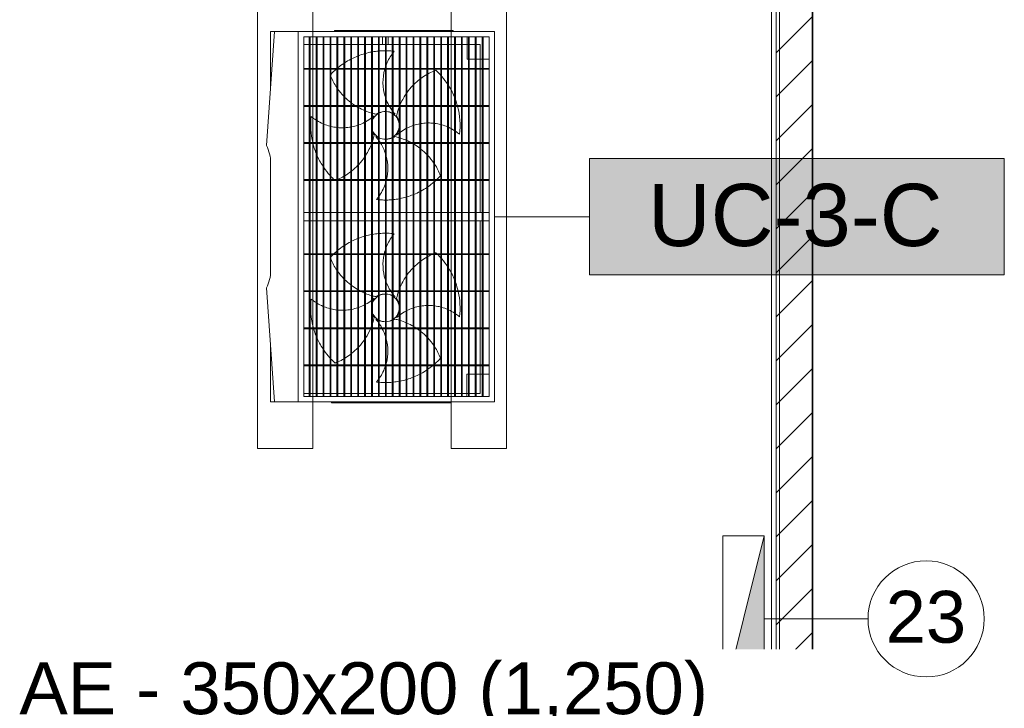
# Model space of a CAD drawing. Header units: metres. Extents: x 2.5 to 41.3, y -72.9 to -49.4.
# Tile 25 of 27: x 37.3 to 40.9, y -57.6 to -55.1. Entities that reach past the tile are written whole.
import ezdxf

# ---------------------------------------------------------------- set-up
doc = ezdxf.new("R2010")
doc.units = ezdxf.units.M
doc.linetypes.add('Oculto 1_5', pattern=[0.0022, 0.0015, -0.0007])
for name, color, linetype, lineweight in [('A-COLS', 7, 'Continuous', 18), ('A-FLOR', 7, 'Continuous', 18), ('A-WALL', 7, 'Continuous', 18), ('A-WALL-PATT', 7, 'Continuous', 18), ('I-WALL', 7, 'Continuous', 18), ('M-EQPM', 7, 'Continuous', 18), ('M-MNTG', 7, 'Continuous', 18), ('S-BEAM', 7, 'Continuous', 18), ('S-COLS', 7, 'Continuous', 18)]:
    doc.layers.add(name, color=color, linetype=linetype, lineweight=lineweight)
for name, color, linetype, lineweight, true_color in [('M-EQPM-IDEN', 1, 'Continuous', 9, 0xff0000), ('M-HVAC-DUCT-IDEN', 1, 'Continuous', 9, 0xff0000), ('M-MNTG-IDEN', 1, 'Continuous', 9, 0xff0000)]:
    doc.layers.add(name, color=color, linetype=linetype, lineweight=lineweight, true_color=true_color)
doc.styles.add('Arial_1', font='arial.ttf', dxfattribs={"height": 0.1875})
doc.styles.add('Arial_2', font='arial.ttf', dxfattribs={"height": 0.225})

# ---------------------------------------------------------------- blocks, each defined once
blk = doc.blocks.new('4 GRE - ESCOLA DE CINEMA E AUDIOVISUAL CINE REX R07_rvt-1-LAJE TÉCNICA')
at = {"layer": 'A-WALL-PATT', "true_color": 0xd4d4d4}
h = blk.add_hatch(dxfattribs=at)
h.set_pattern_fill('FP_2', color=254, style=0, pattern_type=2)
h.set_pattern_definition([(45, (21.555, -62.929), (-0.0795495, 0.0795495), [])])
h.paths.add_polyline_path([(40.0373, -68.5214), (40.1673, -68.5214), (40.1673, -51.0704), (40.0373, -51.0704), (40.0373, -67.3856)])
at = {"layer": 'I-WALL', "color": 253, "true_color": 0xaaaaaa}
for p, q in [((40.1673, -68.5214), (40.1673, -51.0704)), ((40.0373, -51.1954), (40.0373, -68.5214))]:
    blk.add_line(p, q, dxfattribs=at)
blk = doc.blocks.new('Family - V504-298895-LAJE TÉCNICA')
at = {"layer": 'S-BEAM', "color": 253, "true_color": 0xaaaaaa}
for p, q in [((0.06, 1.5693), (-0.06, 1.5693)), ((-0.06, 1.5693), (-0.06, -1.5693)), ((0.06, -1.5693), (0.06, 1.5693)), ((-0.06, -1.5693), (0.06, -1.5693))]:
    blk.add_line(p, q, dxfattribs=at)
blk = doc.blocks.new('Family - P26-298907-LAJE TÉCNICA')
at = {"layer": 'S-COLS', "color": 253, "true_color": 0xaaaaaa}
for p, q in [((0.125, 0.075), (-0.125, 0.075)), ((-0.125, 0.075), (-0.125, -0.075)), ((0.125, -0.075), (0.125, 0.075)), ((-0.125, -0.075), (0.125, -0.075))]:
    blk.add_line(p, q, dxfattribs=at)
blk = doc.blocks.new('Family - P26-301705-LAJE TÉCNICA')
at = {"layer": 'S-COLS', "color": 253, "true_color": 0xaaaaaa}
for p, q in [((0.125, 0.075), (-0.125, 0.075)), ((-0.125, 0.075), (-0.125, -0.075)), ((0.125, -0.075), (0.125, 0.075)), ((-0.125, -0.075), (0.125, -0.075))]:
    blk.add_line(p, q, dxfattribs=at)
blk = doc.blocks.new('ESTRUTURAL CINE REX _011_IFC-1-LAJE TÉCNICA')
at = {"layer": 'A-COLS', "color": 253, "lineweight": 18, "true_color": 0xaaaaaa}
blk.add_blockref('Family - P26-301705-LAJE TÉCNICA', (40.0439, -57.7105), dxfattribs=at)
at = {"layer": 'S-BEAM', "color": 253, "lineweight": 18, "true_color": 0xaaaaaa}
blk.add_blockref('Family - V504-298895-LAJE TÉCNICA', (40.1089, -56.0662), dxfattribs=at)
at = {"layer": 'S-COLS', "color": 253, "lineweight": 18, "true_color": 0xaaaaaa}
blk.add_blockref('Family - P26-298907-LAJE TÉCNICA', (40.0439, -57.7105), dxfattribs=at)
blk = doc.blocks.new('Midea_VRF_Outdoor_MVCMax-M615_670_730_785_850_WV2GN1_50_60Hz_ - MVC-M785WV2GN1-792031-LAJE TÉCNICA')
at = {"layer": 'M-EQPM', "color": 1, "true_color": 0xff0000}
for p, q in [((0.67, 0.395), (-0.67, 0.395)), ((-0.67, 0.395), (-0.67, -0.315)), ((0.67, -0.315), (0.67, 0.395)), ((0.65, 0.3755), (-0.65, 0.3755)), ((-0.65, 0.3755), (-0.65, 0.375)), ((-0.65, 0.375), (0.65, 0.375)), ((-0.65, -0.295), (-0.65, 0.375)), ((-0.65, 0.375), (0.65, 0.375)), ((-0.57, 0.353), (-0.57, 0.375)), ((-0.533, 0.3755), (-0.536, 0.3755)), ((-0.536, 0.3755), (-0.536, -0.2945)), ((-0.533, -0.2945), (-0.533, 0.3755)), ((-0.399, 0.3755), (-0.402, 0.3755)), ((-0.402, 0.3755), (-0.402, -0.2945)), ((-0.399, -0.2945), (-0.399, 0.3755)), ((-0.265, 0.3755), (-0.268, 0.3755)), ((-0.268, 0.3755), (-0.268, -0.2945)), ((-0.265, -0.2945), (-0.265, 0.3755)), ((-0.131, 0.3755), (-0.134, 0.3755)), ((-0.134, 0.3755), (-0.134, -0.2945)), ((-0.131, -0.2945), (-0.131, 0.3755)), ((0.015, 0.3755), (-0.015, 0.3755)), ((-0.015, 0.3755), (-0.015, -0.2945)), ((0.015, -0.2945), (0.015, 0.3755)), ((0.137, 0.3755), (0.134, 0.3755)), ((0.134, 0.3755), (0.134, -0.2945)), ((0.137, -0.2945), (0.137, 0.3755)), ((0.271, 0.3755), (0.268, 0.3755)), ((0.268, 0.3755), (0.268, -0.2945)), ((0.271, -0.2945), (0.271, 0.3755)), ((0.405, 0.3755), (0.402, 0.3755)), ((0.402, 0.3755), (0.402, -0.2945)), ((0.405, -0.2945), (0.405, 0.3755)), ((0.539, 0.3755), (0.536, 0.3755)), ((0.536, 0.3755), (0.536, -0.2945)), ((0.539, -0.2945), (0.539, 0.3755)), ((0.57, 0.375), (0.57, 0.353)), ((0.65, 0.375), (0.65, 0.3755)), ((0.65, 0.375), (0.65, -0.295)), ((0.65, 0.353), (-0.65, 0.353)), ((-0.65, 0.353), (-0.65, 0.35)), ((-0.65, 0.35), (0.65, 0.35)), ((0.65, 0.328), (-0.65, 0.328)), ((-0.65, 0.328), (-0.65, 0.325)), ((-0.65, 0.325), (0.65, 0.325)), ((-0.536, 0.343), (-0.6224, 0.343)), ((-0.6224, 0.343), (-0.6224, 0.328)), ((-0.6224, 0.343), (-0.536, 0.343)), ((-0.6224, 0.328), (-0.6224, 0.343)), ((-0.6224, 0.325), (-0.6224, 0.303)), ((-0.6224, 0.303), (-0.6224, 0.325)), ((-0.57, 0.328), (-0.57, 0.35)), ((-0.57, 0.303), (-0.57, 0.325)), ((-0.402, 0.343), (-0.533, 0.343)), ((-0.533, 0.343), (-0.402, 0.343)), ((-0.268, 0.343), (-0.399, 0.343)), ((-0.399, 0.343), (-0.268, 0.343)), ((-0.134, 0.343), (-0.265, 0.343)), ((-0.265, 0.343), (-0.134, 0.343)), ((-0.015, 0.343), (-0.131, 0.343)), ((-0.131, 0.343), (-0.015, 0.343)), ((0.134, 0.343), (0.015, 0.343)), ((0.015, 0.343), (0.134, 0.343)), ((0.268, 0.343), (0.137, 0.343)), ((0.137, 0.343), (0.268, 0.343)), ((0.402, 0.343), (0.271, 0.343)), ((0.271, 0.343), (0.402, 0.343)), ((0.536, 0.343), (0.405, 0.343)), ((0.405, 0.343), (0.536, 0.343)), ((0.6389, 0.343), (0.539, 0.343)), ((0.539, 0.343), (0.6389, 0.343)), ((0.57, 0.35), (0.57, 0.328)), ((0.57, 0.325), (0.57, 0.303)), ((0.6389, 0.328), (0.6389, 0.343)), ((0.6389, 0.343), (0.6389, 0.328)), ((0.6389, 0.303), (0.6389, 0.325)), ((0.6389, 0.325), (0.6389, 0.303)), ((0.65, 0.35), (0.65, 0.353)), ((0.65, 0.325), (0.65, 0.328)), ((0.65, 0.303), (-0.65, 0.303)), ((-0.65, 0.303), (-0.65, 0.3)), ((-0.65, 0.3), (0.65, 0.3)), ((-0.65, 0.2955), (-0.57, 0.2955)), ((-0.6224, 0.3), (-0.6224, 0.278)), ((-0.6224, 0.278), (-0.6224, 0.3)), ((-0.57, 0.2955), (-0.57, 0.3)), ((0.57, 0.3), (0.57, 0.295)), ((0.57, 0.295), (0.65, 0.295)), ((0.6389, 0.278), (0.6389, 0.3)), ((0.6389, 0.3), (0.6389, 0.278)), ((0.65, 0.3), (0.65, 0.303)), ((0.65, 0.278), (-0.65, 0.278)), ((-0.65, 0.278), (-0.65, 0.275)), ((-0.65, 0.275), (0.65, 0.275)), ((0.65, 0.253), (-0.65, 0.253)), ((-0.65, 0.253), (-0.65, 0.25)), ((-0.65, 0.25), (0.65, 0.25)), ((-0.6224, 0.275), (-0.6224, 0.253)), ((-0.6224, 0.253), (-0.6224, 0.275)), ((-0.6224, 0.25), (-0.6224, 0.228)), ((-0.6224, 0.228), (-0.6224, 0.25)), ((0.6389, 0.253), (0.6389, 0.275)), ((0.6389, 0.275), (0.6389, 0.253)), ((0.6389, 0.228), (0.6389, 0.25)), ((0.6389, 0.25), (0.6389, 0.228)), ((0.65, 0.275), (0.65, 0.278)), ((0.65, 0.25), (0.65, 0.253)), ((-0.67, 0.2455), (-0.673, 0.2455)), ((-0.673, 0.2455), (-0.673, 0.2255)), ((-0.673, 0.2455), (-0.673, 0.2448)), ((-0.673, -0.1645), (-0.673, 0.2255)), ((0.65, 0.228), (-0.65, 0.228)), ((-0.65, 0.228), (-0.65, 0.225)), ((-0.65, 0.225), (0.65, 0.225)), ((-0.6224, 0.225), (-0.6224, 0.203)), ((-0.6224, 0.203), (-0.6224, 0.225)), ((0.6389, 0.203), (0.6389, 0.225)), ((0.6389, 0.225), (0.6389, 0.203)), ((0.65, 0.225), (0.65, 0.228)), ((0.673, 0.235), (0.67, 0.235)), ((0.673, 0.2343), (0.673, 0.235)), ((0.673, 0.215), (0.673, 0.235)), ((0.673, 0.215), (0.673, -0.175)), ((0.65, 0.203), (-0.65, 0.203)), ((-0.65, 0.203), (-0.65, 0.2)), ((-0.65, 0.2), (0.65, 0.2)), ((0.65, 0.178), (-0.65, 0.178)), ((-0.65, 0.178), (-0.65, 0.175)), ((-0.6224, 0.2), (-0.6224, 0.178)), ((-0.6224, 0.178), (-0.6224, 0.2)), ((0.6389, 0.178), (0.6389, 0.2)), ((0.6389, 0.2), (0.6389, 0.178)), ((0.65, 0.2), (0.65, 0.203)), ((0.65, 0.175), (0.65, 0.178)), ((-0.65, 0.175), (0.65, 0.175)), ((0.65, 0.153), (-0.65, 0.153)), ((-0.65, 0.153), (-0.65, 0.15)), ((-0.65, 0.15), (0.65, 0.15)), ((-0.6224, 0.175), (-0.6224, 0.153)), ((-0.6224, 0.153), (-0.6224, 0.175)), ((-0.6224, 0.15), (-0.6224, 0.128)), ((-0.6224, 0.128), (-0.6224, 0.15)), ((0.6389, 0.153), (0.6389, 0.175)), ((0.6389, 0.175), (0.6389, 0.153)), ((0.6389, 0.128), (0.6389, 0.15)), ((0.6389, 0.15), (0.6389, 0.128)), ((0.65, 0.15), (0.65, 0.153)), ((0.65, 0.128), (-0.65, 0.128)), ((-0.65, 0.128), (-0.65, 0.125)), ((-0.65, 0.125), (0.65, 0.125)), ((-0.6224, 0.125), (-0.6224, 0.103)), ((-0.6224, 0.103), (-0.6224, 0.125)), ((0.6389, 0.103), (0.6389, 0.125)), ((0.6389, 0.125), (0.6389, 0.103)), ((0.65, 0.125), (0.65, 0.128)), ((0.65, 0.103), (-0.65, 0.103)), ((-0.65, 0.103), (-0.65, 0.1)), ((-0.65, 0.1), (0.65, 0.1)), ((0.65, 0.078), (-0.65, 0.078)), ((-0.65, 0.078), (-0.65, 0.075)), ((-0.65, 0.075), (0.65, 0.075)), ((-0.6224, 0.1), (-0.6224, 0.078)), ((-0.6224, 0.078), (-0.6224, 0.1)), ((-0.6224, 0.075), (-0.6224, 0.053)), ((-0.6224, 0.053), (-0.6224, 0.075)), ((0.6389, 0.078), (0.6389, 0.1)), ((0.6389, 0.1), (0.6389, 0.078)), ((0.6389, 0.053), (0.6389, 0.075)), ((0.6389, 0.075), (0.6389, 0.053)), ((0.65, 0.1), (0.65, 0.103)), ((0.65, 0.075), (0.65, 0.078)), ((0.65, 0.053), (-0.65, 0.053)), ((-0.65, 0.053), (-0.65, 0.05)), ((-0.65, 0.05), (0.65, 0.05)), ((-0.6224, 0.05), (-0.6224, 0.028)), ((-0.6224, 0.028), (-0.6224, 0.05)), ((0.6389, 0.028), (0.6389, 0.05)), ((0.6389, 0.05), (0.6389, 0.028)), ((0.65, 0.05), (0.65, 0.053)), ((0.65, 0.028), (-0.65, 0.028)), ((-0.65, 0.028), (-0.65, 0.025)), ((-0.65, 0.025), (0.65, 0.025)), ((-0.6224, 0.01), (-0.65, 0.01)), ((0.65, 0.003), (-0.65, 0.003)), ((-0.65, 0.003), (-0.65, 0)), ((-0.6224, 0.025), (-0.6224, 0.003)), ((-0.6224, 0.003), (-0.6224, 0.025)), ((0.6389, 0.003), (0.6389, 0.025)), ((0.6389, 0.025), (0.6389, 0.003)), ((0.65, 0.025), (0.65, 0.028)), ((0.65, 0), (0.65, 0.003)), ((-0.65, 0), (0.65, 0)), ((-0.65, -0.01), (-0.6224, -0.01)), ((0.65, -0.022), (-0.65, -0.022)), ((-0.65, -0.022), (-0.65, -0.025)), ((-0.65, -0.025), (0.65, -0.025)), ((-0.6224, 0), (-0.6224, -0.022)), ((-0.6224, -0.022), (-0.6224, 0)), ((-0.6224, -0.025), (-0.6224, -0.047)), ((-0.6224, -0.047), (-0.6224, -0.025)), ((0.6389, -0.022), (0.6389, 0)), ((0.6389, 0), (0.6389, -0.022)), ((0.6389, -0.047), (0.6389, -0.025)), ((0.6389, -0.025), (0.6389, -0.047)), ((0.65, -0.025), (0.65, -0.022)), ((0.65, -0.047), (-0.65, -0.047)), ((-0.65, -0.047), (-0.65, -0.05)), ((-0.65, -0.05), (0.65, -0.05)), ((-0.6224, -0.05), (-0.6224, -0.072)), ((-0.6224, -0.072), (-0.6224, -0.05)), ((0.6389, -0.072), (0.6389, -0.05)), ((0.6389, -0.05), (0.6389, -0.072)), ((0.65, -0.05), (0.65, -0.047)), ((0.65, -0.072), (-0.65, -0.072)), ((-0.65, -0.072), (-0.65, -0.075)), ((-0.65, -0.075), (0.65, -0.075)), ((0.65, -0.097), (-0.65, -0.097)), ((-0.65, -0.097), (-0.65, -0.1)), ((-0.65, -0.1), (0.65, -0.1)), ((-0.6224, -0.075), (-0.6224, -0.097)), ((-0.6224, -0.097), (-0.6224, -0.075)), ((-0.6224, -0.1), (-0.6224, -0.122)), ((-0.6224, -0.122), (-0.6224, -0.1)), ((0.6389, -0.097), (0.6389, -0.075)), ((0.6389, -0.075), (0.6389, -0.097)), ((0.6389, -0.122), (0.6389, -0.1)), ((0.6389, -0.1), (0.6389, -0.122)), ((0.65, -0.075), (0.65, -0.072)), ((0.65, -0.1), (0.65, -0.097)), ((0.65, -0.122), (-0.65, -0.122)), ((-0.65, -0.122), (-0.65, -0.125)), ((-0.65, -0.125), (0.65, -0.125)), ((-0.6224, -0.125), (-0.6224, -0.147)), ((-0.6224, -0.147), (-0.6224, -0.125)), ((0.6389, -0.147), (0.6389, -0.125)), ((0.6389, -0.125), (0.6389, -0.147)), ((0.65, -0.125), (0.65, -0.122)), ((-0.673, -0.1645), (-0.673, -0.1845)), ((0.65, -0.147), (-0.65, -0.147)), ((-0.65, -0.147), (-0.65, -0.15)), ((-0.65, -0.15), (0.65, -0.15)), ((0.65, -0.172), (-0.65, -0.172)), ((-0.65, -0.172), (-0.65, -0.175)), ((-0.65, -0.175), (0.65, -0.175)), ((-0.6224, -0.15), (-0.6224, -0.172)), ((-0.6224, -0.172), (-0.6224, -0.15)), ((-0.6224, -0.175), (-0.6224, -0.197)), ((-0.6224, -0.197), (-0.6224, -0.175)), ((0.6389, -0.172), (0.6389, -0.15)), ((0.6389, -0.15), (0.6389, -0.172)), ((0.6389, -0.197), (0.6389, -0.175)), ((0.6389, -0.175), (0.6389, -0.197)), ((0.65, -0.15), (0.65, -0.147)), ((0.65, -0.175), (0.65, -0.172)), ((0.673, -0.195), (0.673, -0.175)), ((-0.673, -0.1838), (-0.673, -0.1845)), ((-0.673, -0.1845), (-0.67, -0.1845)), ((0.65, -0.197), (-0.65, -0.197)), ((-0.65, -0.197), (-0.65, -0.2)), ((-0.65, -0.2), (0.65, -0.2)), ((-0.6224, -0.2), (-0.6224, -0.222)), ((-0.6224, -0.222), (-0.6224, -0.2)), ((0.6389, -0.222), (0.6389, -0.2)), ((0.6389, -0.2), (0.6389, -0.222)), ((0.65, -0.2), (0.65, -0.197)), ((0.67, -0.195), (0.673, -0.195)), ((0.673, -0.195), (0.673, -0.1943)), ((0.65, -0.222), (-0.65, -0.222)), ((-0.65, -0.222), (-0.65, -0.225)), ((-0.65, -0.225), (0.65, -0.225)), ((0.65, -0.247), (-0.65, -0.247)), ((-0.65, -0.247), (-0.65, -0.25)), ((-0.6224, -0.225), (-0.6224, -0.247)), ((-0.6224, -0.247), (-0.6224, -0.225)), ((0.6389, -0.247), (0.6389, -0.225)), ((0.6389, -0.225), (0.6389, -0.247)), ((0.65, -0.225), (0.65, -0.222)), ((0.65, -0.25), (0.65, -0.247)), ((-0.65, -0.25), (0.65, -0.25)), ((0.65, -0.272), (-0.65, -0.272)), ((-0.65, -0.272), (-0.65, -0.275)), ((-0.65, -0.275), (0.65, -0.275)), ((-0.6224, -0.25), (-0.6224, -0.272)), ((-0.6224, -0.272), (-0.6224, -0.25)), ((-0.6224, -0.275), (-0.6224, -0.295)), ((-0.6224, -0.295), (-0.6224, -0.275)), ((0.6389, -0.272), (0.6389, -0.25)), ((0.6389, -0.25), (0.6389, -0.272)), ((0.6389, -0.295), (0.6389, -0.275)), ((0.6389, -0.275), (0.6389, -0.295)), ((0.65, -0.275), (0.65, -0.272)), ((-0.67, -0.315), (0.67, -0.315)), ((-0.67, -0.315), (-0.67, -0.4009)), ((0.67, -0.315), (-0.67, -0.315)), ((0.65, -0.295), (-0.65, -0.295)), ((-0.536, -0.2945), (-0.533, -0.2945)), ((-0.402, -0.2945), (-0.399, -0.2945)), ((-0.268, -0.2945), (-0.265, -0.2945)), ((-0.134, -0.2945), (-0.131, -0.2945)), ((-0.015, -0.2945), (0.015, -0.2945)), ((0.134, -0.2945), (0.137, -0.2945)), ((0.268, -0.2945), (0.271, -0.2945)), ((0.402, -0.2945), (0.405, -0.2945)), ((0.536, -0.2945), (0.539, -0.2945)), ((0.67, -0.4006), (0.67, -0.315)), ((-0.67, -0.4009), (-0.2572, -0.43)), ((-0.67, -0.4009), (-0.67, -0.415)), ((-0.67, -0.415), (-0.4701, -0.415)), ((-0.195, -0.415), (0.195, -0.415)), ((0.2578, -0.4303), (0.67, -0.4006)), ((0.47, -0.415), (0.67, -0.415)), ((0.67, -0.415), (0.67, -0.4006))]:
    blk.add_line(p, q, dxfattribs=at)
for centre, radius, start, end in [((-0.3302, 0), 0.27, 111.5747, 121.9812), ((-0.3302, 0), 0.27, 105.4369, 109.6142), ((-0.3302, 0), 0.27, 83.171, 104.7659), ((-0.1651, 0.156), 0.1739, 147.0316, 155.4744), ((-0.1651, 0.156), 0.1739, 139.8861, 145.8463), ((0.3298, 0), 0.27, 111.5747, 121.9812), ((0.3298, 0), 0.27, 103.2575, 109.7442), ((0.3298, 0), 0.27, 83.171, 102.6111), ((0.4949, 0.156), 0.1739, 147.0316, 155.4744), ((0.4949, 0.156), 0.1739, 139.8861, 145.8463), ((-0.3302, 0), 0.27, 123.2095, 130.9698), ((-0.1651, 0.156), 0.1739, 156.5266, 164.2427), ((0.3298, 0), 0.27, 123.2095, 130.9698), ((0.4949, 0.156), 0.1739, 156.5266, 164.2427), ((-0.3302, 0), 0.27, 131.9198, 137.5963), ((-0.3142, 0.2661), 0.2312, 201.3182, 202.4524), ((-0.1651, 0.156), 0.1739, 165.2949, 172.6975), ((-0.0641, -0.016), 0.2312, 111.3182, 122.8959), ((-0.3302, 0), 0.27, 43.1231, 47.5963), ((-0.3302, 0), 0.27, 41.4697, 42.1731), ((0.3298, 0), 0.27, 136.5725, 137.5963), ((0.3458, 0.2661), 0.2312, 201.3182, 202.4524), ((0.3298, 0), 0.27, 131.9198, 135.7125), ((0.4949, 0.156), 0.1739, 165.2949, 172.6975), ((0.5959, -0.016), 0.2312, 111.3182, 122.8959), ((0.3298, 0), 0.27, 41.4697, 47.5963), ((-0.3142, 0.2661), 0.2312, 203.2874, 209.4112), ((-0.3142, 0.2661), 0.2312, 210.2462, 216.8845), ((-0.1651, 0.156), 0.1739, 173.6937, 180.7292), ((-0.1651, 0.156), 0.1739, 181.9997, 189.3278), ((-0.0641, -0.016), 0.2312, 134.0726, 141.2768), ((-0.0641, -0.016), 0.2312, 124.1027, 132.9526), ((-0.3302, 0), 0.27, 34.6223, 40.6097), ((-0.3302, 0), 0.27, 28.4062, 33.8764), ((0.3458, 0.2661), 0.2312, 204.9217, 209.4112), ((0.3458, 0.2661), 0.2312, 210.2462, 216.8845), ((0.4949, 0.156), 0.1739, 173.6937, 180.7292), ((0.4949, 0.156), 0.1739, 181.9997, 189.3278), ((0.5959, -0.016), 0.2312, 134.0726, 141.2768), ((0.5959, -0.016), 0.2312, 124.1027, 132.9526), ((0.3298, 0), 0.27, 39.9564, 40.6097), ((0.3298, 0), 0.27, 34.6223, 39.0064), ((0.3298, 0), 0.27, 28.4062, 33.8764), ((-0.3142, 0.2661), 0.2312, 217.8307, 224.992), ((-0.1651, 0.156), 0.1739, 190.3271, 197.8637), ((-0.0641, -0.016), 0.2312, 142.2591, 148.8725), ((-0.3302, 0), 0.27, 22.5107, 27.6603), ((0.3458, 0.2661), 0.2312, 217.8307, 224.992), ((0.4949, 0.156), 0.1739, 190.3271, 197.8637), ((0.5959, -0.016), 0.2312, 147.3049, 148.8725), ((0.5959, -0.016), 0.2312, 142.2591, 145.7941), ((0.3298, 0), 0.27, 22.5107, 27.6603), ((-0.3142, 0.2661), 0.2312, 226.1336, 234.505), ((-0.3142, 0.2661), 0.2312, 235.8948, 247.4891), ((-0.1651, 0.156), 0.1739, 198.9259, 206.7155), ((-0.1651, 0.156), 0.1739, 207.958, 216.5966), ((-0.0641, -0.016), 0.2312, 156.7936, 162.5464), ((-0.0641, -0.016), 0.2312, 152.3412, 156.0039), ((-0.0641, -0.016), 0.2312, 149.7283, 150.8304), ((-0.3302, 0), 0.27, 16.8426, 21.8305), ((-0.3302, 0), 0.27, 11.3613, 16.1625), ((0.3458, 0.2661), 0.2312, 226.1336, 234.505), ((0.3458, 0.2661), 0.2312, 235.8948, 247.4891), ((0.4949, 0.156), 0.1739, 198.9259, 206.7155), ((0.4949, 0.156), 0.1739, 207.958, 216.5966), ((0.5959, -0.016), 0.2312, 156.7936, 162.5464), ((0.5959, -0.016), 0.2312, 149.7283, 156.0039), ((0.3298, 0), 0.27, 16.8426, 21.8305), ((0.3298, 0), 0.27, 11.3613, 16.1625), ((-0.3142, 0.2661), 0.2312, 249.8555, 257.2532), ((-0.3302, 0), 0.05, 34.3456, 145.6544), ((-0.3302, -0.02), 0.07, 60, 120), ((-0.1651, 0.156), 0.1739, 217.8026, 221.5723), ((-0.0641, -0.016), 0.2312, 163.3308, 167.2532), ((-0.3302, 0), 0.27, 5.9743, 10.7149), ((0.3458, 0.2661), 0.2312, 249.8555, 250.2453), ((0.3458, 0.2661), 0.2312, 251.0297, 257.2532), ((0.3298, 0), 0.05, 34.3456, 145.6544), ((0.3298, -0.02), 0.07, 60, 120), ((0.4949, 0.156), 0.1739, 217.8026, 221.5723), ((0.5959, -0.016), 0.2312, 163.3308, 167.2532), ((0.3298, 0), 0.27, 5.9743, 10.7149), ((-0.3302, 0), 0.27, 174.6814, 179.3583), ((-0.3302, 0), 0.27, 179.9961, 184.6814), ((-0.3302, 0), 0.27, 173.171, 174.0436), ((-0.4862, 0.1651), 0.1739, 229.8861, 232.3546), ((-0.4862, 0.1651), 0.1739, 234.1587, 249.8364), ((-0.4862, 0.1651), 0.1739, 290.1872, 299.0396), ((-0.4862, 0.1651), 0.1739, 300.2455, 305.7812), ((-0.4862, 0.1651), 0.1739, 307.5186, 311.5723), ((-0.3302, 0), 0.05, 180, 206.2684), ((-0.3102, 0), 0.07, 158.8849, 177.5162), ((-0.3302, 0), 0.05, 150, 176.5227), ((-0.3102, 0), 0.07, 150, 156.2194), ((-0.3502, 0), 0.07, 23.7806, 30), ((-0.3302, 0), 0.05, 3.4773, 30), ((-0.3302, 0), 0.05, 333.7316, 360), ((-0.3502, 0), 0.07, 2.4838, 21.1151), ((-0.1742, -0.1651), 0.1739, 107.4417, 121.6926), ((-0.1742, -0.1651), 0.1739, 76.6276, 104.6962), ((-0.1742, -0.1651), 0.1739, 55.9627, 72.7763), ((-0.3302, 0), 0.27, 0.6339, 5.3279), ((0.3298, 0), 0.27, 174.6814, 179.3583), ((0.3298, 0), 0.27, 179.9961, 184.6814), ((0.3298, 0), 0.27, 173.171, 174.0436), ((0.1738, 0.1651), 0.1739, 229.8861, 232.3546), ((0.1738, 0.1651), 0.1739, 234.1587, 249.8364), ((0.1738, 0.1651), 0.1739, 290.1872, 303.0593), ((0.1738, 0.1651), 0.1739, 304.2652, 305.7812), ((0.1738, 0.1651), 0.1739, 307.5186, 311.5723), ((0.3298, 0), 0.05, 180, 206.2684), ((0.3498, 0), 0.07, 158.8849, 177.5162), ((0.3298, 0), 0.05, 150, 176.5227), ((0.3498, 0), 0.07, 150, 156.2194), ((0.3098, 0), 0.07, 23.7806, 30), ((0.3298, 0), 0.05, 3.4773, 30), ((0.3298, 0), 0.05, 333.7316, 360), ((0.3098, 0), 0.07, 2.4838, 21.1151), ((0.4858, -0.1651), 0.1739, 107.4417, 117.7068), ((0.4858, -0.1651), 0.1739, 75.9771, 104.6962), ((0.4858, -0.1651), 0.1739, 55.9627, 72.0681), ((0.3298, 0), 0.27, 0.6339, 5.3279), ((-0.3302, 0), 0.27, 185.3279, 190.0684), ((-0.4862, 0.1651), 0.1739, 252.7763, 253.2607), ((-0.4862, 0.1651), 0.1739, 254.3128, 287.4417), ((-0.3102, 0), 0.07, 180, 198.4497), ((-0.3102, 0), 0.07, 201.1151, 210), ((-0.5963, 0.016), 0.2312, 344.1153, 347.2532), ((-0.3302, 0), 0.05, 210, 251.1072), ((-0.3302, 0), 0.05, 288.8928, 330), ((-0.1742, -0.1651), 0.1739, 125.7812, 131.5723), ((-0.3502, 0), 0.07, 330, 338.8849), ((-0.3502, 0), 0.07, 341.5503, 360), ((-0.1742, -0.1651), 0.1739, 122.8985, 124.0439), ((-0.1742, -0.1651), 0.1739, 49.8861, 54.1587), ((-0.3302, 0), 0.27, 353.171, 354.6814), ((-0.3302, 0), 0.27, 355.3192, 359.9961), ((0.3298, 0), 0.27, 185.3279, 190.0684), ((0.1738, 0.1651), 0.1739, 252.7763, 256.768), ((0.1738, 0.1651), 0.1739, 257.7826, 287.4417), ((0.3498, 0), 0.07, 180, 198.4497), ((0.3498, 0), 0.07, 201.1151, 210), ((0.0637, 0.016), 0.2312, 344.1153, 347.2532), ((0.3298, 0), 0.05, 210, 251.1072), ((0.3298, 0), 0.05, 288.8928, 330), ((0.4858, -0.1651), 0.1739, 125.7812, 131.5723), ((0.3098, 0), 0.07, 330, 338.8849), ((0.3098, 0), 0.07, 341.5503, 360), ((0.4858, -0.1651), 0.1739, 118.8788, 124.0439), ((0.4858, -0.1651), 0.1739, 49.8861, 54.1587), ((0.3298, 0), 0.27, 353.171, 354.6814), ((0.3298, 0), 0.27, 355.3192, 359.9961), ((-0.3302, 0), 0.27, 190.7149, 195.4823), ((-0.5963, 0.016), 0.2312, 337.578, 343.3308), ((-0.3302, 0.02), 0.07, 240, 253.6812), ((-0.4953, -0.156), 0.1739, 39.0085, 41.5723), ((-0.4953, -0.156), 0.1739, 28.9592, 37.8026), ((-0.3302, 0.02), 0.07, 286.3188, 300), ((-0.3462, -0.2661), 0.2312, 72.222, 77.2532), ((-0.3462, -0.2661), 0.2312, 57.4057, 69.3562), ((0.3298, 0), 0.27, 190.7149, 195.4823), ((0.0637, 0.016), 0.2312, 337.578, 343.3308), ((0.3298, 0.02), 0.07, 240, 253.6812), ((0.1647, -0.156), 0.1739, 39.0085, 41.5723), ((0.1647, -0.156), 0.1739, 28.9592, 37.8026), ((0.3298, 0.02), 0.07, 286.3188, 300), ((0.3138, -0.2661), 0.2312, 72.222, 77.2532), ((0.3138, -0.2661), 0.2312, 67.5257, 69.8555), ((0.3138, -0.2661), 0.2312, 57.4057, 66.7413), ((-0.3302, 0), 0.27, 196.1625, 201.1504), ((-0.3302, 0), 0.27, 201.8305, 206.9144), ((-0.5963, 0.016), 0.2312, 329.0173, 329.7283), ((-0.5963, 0.016), 0.2312, 330.584, 336.7936), ((-0.4953, -0.156), 0.1739, 19.9881, 27.7777), ((-0.4953, -0.156), 0.1739, 11.3264, 18.9259), ((-0.3462, -0.2661), 0.2312, 47.2751, 55.8948), ((-0.3462, -0.2661), 0.2312, 38.7769, 46.1336), ((0.3298, 0), 0.27, 196.1625, 201.1504), ((0.3298, 0), 0.27, 201.8305, 206.9144), ((0.0637, 0.016), 0.2312, 323.2415, 329.7283), ((0.0637, 0.016), 0.2312, 330.584, 332.5428), ((0.0637, 0.016), 0.2312, 334.0536, 336.7936), ((0.1647, -0.156), 0.1739, 19.9881, 27.7777), ((0.1647, -0.156), 0.1739, 11.3264, 18.9259), ((0.3138, -0.2661), 0.2312, 47.2751, 55.8948), ((0.3138, -0.2661), 0.2312, 38.7769, 46.1336), ((-0.3302, 0), 0.27, 207.6603, 213.1305), ((-0.5963, 0.016), 0.2312, 315.0549, 322.2591), ((-0.5963, 0.016), 0.2312, 323.2415, 327.5065), ((-0.4953, -0.156), 0.1739, 2.999, 10.3271), ((-0.3462, -0.2661), 0.2312, 31.0813, 37.8307), ((0.3298, 0), 0.27, 207.6603, 213.1305), ((0.0637, 0.016), 0.2312, 315.0549, 322.2591), ((0.1647, -0.156), 0.1739, 2.999, 10.3271), ((0.3138, -0.2661), 0.2312, 31.0813, 37.8307), ((-0.3302, 0), 0.27, 213.8764, 219.7496), ((-0.3302, 0), 0.27, 221.0331, 226.9165), ((-0.5963, 0.016), 0.2312, 292.6185, 304.1027), ((-0.5963, 0.016), 0.2312, 305.3095, 314.0726), ((-0.4953, -0.156), 0.1739, 346.3471, 353.6937), ((-0.4953, -0.156), 0.1739, 354.69, 1.9997), ((-0.3462, -0.2661), 0.2312, 24.1225, 30.2462), ((0.3298, 0), 0.27, 213.8764, 219.7496), ((0.3298, 0), 0.27, 220.6097, 223.2498), ((0.0637, 0.016), 0.2312, 292.6185, 304.1027), ((0.0637, 0.016), 0.2312, 305.3095, 314.0726), ((0.1647, -0.156), 0.1739, 346.3471, 353.6937), ((0.1647, -0.156), 0.1739, 354.69, 1.7202), ((0.3138, -0.2661), 0.2312, 24.1225, 30.2462), ((0.3138, -0.2661), 0.2312, 21.3182, 23.2874), ((-0.4953, -0.156), 0.1739, 337.5788, 345.2949), ((-0.3302, 0), 0.27, 304.4379, 311.9198), ((-0.3302, 0), 0.27, 312.8698, 316.6872), ((0.3298, 0), 0.27, 224.1999, 226.9165), ((0.1647, -0.156), 0.1739, 337.5788, 345.2949), ((0.3298, 0), 0.27, 304.4379, 311.9198), ((0.3298, 0), 0.27, 312.8698, 317.5963), ((-0.4953, -0.156), 0.1739, 328.217, 336.5266), ((-0.3302, 0), 0.27, 293.4052, 303.2095), ((0.1647, -0.156), 0.1739, 328.217, 336.5266), ((0.3298, 0), 0.27, 293.4052, 303.2095), ((-0.4953, -0.156), 0.1739, 319.8861, 327.0316), ((-0.3302, 0), 0.27, 263.171, 283.3438), ((-0.3302, 0), 0.27, 283.9902, 291.5747), ((0.1647, -0.156), 0.1739, 319.8861, 327.0316), ((0.3298, 0), 0.27, 263.171, 285.5276), ((0.3298, 0), 0.27, 286.2078, 291.5747), ((-0.195, -0.5514), 0.1364, 90, 117.1211), ((0.195, -0.5514), 0.1364, 62.595, 90)]:
    blk.add_arc(centre, radius, start, end, dxfattribs=at)
blk = doc.blocks.new('QFACs - QFAC-1-884942-LAJE TÉCNICA')
at = {"layer": 'M-MNTG', "linetype": 'Oculto 1_5', "true_color": 0xff0000}
blk.add_hatch(color=1, dxfattribs=at).paths.add_polyline_path([(0.075, -0.3), (0.075, 0.3), (-0.075, -0.3), (-0.0144, -0.3)])
at = {"layer": 'M-MNTG'}
for p, q in [((0.075, 0.3), (-0.075, 0.3)), ((-0.075, 0.3), (-0.075, -0.3)), ((0.075, 0.3), (-0.075, -0.3)), ((-0.075, 0.3), (0.075, 0.3)), ((-0.075, -0.3), (-0.075, 0.3)), ((-0.075, -0.3), (0.075, 0.3)), ((0.075, -0.3), (0.075, 0.3)), ((0.075, 0.3), (0.075, -0.3)), ((-0.075, -0.3), (0.075, -0.3)), ((0.075, -0.3), (-0.075, -0.3))]:
    blk.add_line(p, q, dxfattribs=at)
blk = doc.blocks.new('M_Identificador de equipamento mecânico_BTS - Em caixas-817025-LAJE TÉCNICA')
at = {"layer": 'M-EQPM-IDEN', "true_color": 0xf5f5f5}
blk.add_hatch(color=7, dxfattribs=at).paths.add_polyline_path([(0.01, 0.0028), (0.01, -0.0028), (-0.01, -0.0028), (-0.01, 0.0028)])
at = {"layer": 'M-EQPM-IDEN'}
for p, q in [((0.01, 0.0028), (-0.01, 0.0028)), ((-0.01, 0.0028), (-0.01, -0.0028)), ((-0.01, 0.0028), (0.01, 0.0028)), ((-0.01, -0.0028), (-0.01, 0.0028)), ((0.01, -0.0028), (0.01, 0.0028)), ((0.01, 0.0028), (0.01, -0.0028)), ((-0.01, -0.0028), (0.01, -0.0028)), ((0.01, -0.0028), (-0.01, -0.0028))]:
    blk.add_line(p, q, dxfattribs=at)
blk = doc.blocks.new('M_Identificador de auxiliar MEP_BTS - Em caixas-891259-LAJE TÉCNICA')
at = {"layer": 'M-MNTG-IDEN'}
blk.add_circle((0, 0), 0.0028, dxfattribs=at)
for start, end in [(360, 180), (180, 360)]:
    blk.add_arc((0, 0), 0.0028, start, end, dxfattribs=at)

msp = doc.modelspace()

# ---------------------------------------------------------------- linework, layer by layer
at = {"layer": 'A-FLOR', "color": 253, "true_color": 0xaaaaaa}
msp.add_line((40.0198, -57.6355), (40.0198, -54.4969), dxfattribs=at)
at = {"layer": 'A-WALL', "color": 253, "true_color": 0xaaaaaa}
for p, q in [((38.1614, -56.6955), (38.1614, -52.1955)), ((38.3614, -52.1955), (38.3614, -56.6955)), ((38.8614, -56.6955), (38.8614, -52.1955)), ((39.0614, -52.1955), (39.0614, -56.6955)), ((38.1614, -56.6955), (38.3614, -56.6955)), ((38.8614, -56.6955), (39.0614, -56.6955))]:
    msp.add_line(p, q, dxfattribs=at)
at = {"layer": 'M-EQPM-IDEN'}
msp.add_line((39.0189, -55.8577), (39.3617, -55.8577), dxfattribs=at)
at = {"layer": 'M-MNTG-IDEN'}
msp.add_line((39.9939, -57.3121), (40.3689, -57.3121), dxfattribs=at)

# ---------------------------------------------------------------- block references
at = {"lineweight": 5}
for name in ['4 GRE - ESCOLA DE CINEMA E AUDIOVISUAL CINE REX R07_rvt-1-LAJE TÉCNICA', 'ESTRUTURAL CINE REX _011_IFC-1-LAJE TÉCNICA']:
    msp.add_blockref(name, (0, 0), dxfattribs=at)
at = {"layer": 'M-EQPM', "color": 1, "true_color": 0xff0000, "rotation": 270.0000000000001}
msp.add_blockref('Midea_VRF_Outdoor_MVCMax-M615_670_730_785_850_WV2GN1_50_60Hz_ - MVC-M785WV2GN1-792031-LAJE TÉCNICA', (38.6239, -55.8577), dxfattribs=at)
at = {"layer": 'M-EQPM-IDEN', "xscale": 74.99999999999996, "yscale": 74.99999999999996, "zscale": 74.99999999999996}
msp.add_blockref('M_Identificador de equipamento mecânico_BTS - Em caixas-817025-LAJE TÉCNICA', (40.1117, -55.8577), dxfattribs=at)
at = {"layer": 'M-MNTG'}
msp.add_blockref('QFACs - QFAC-1-884942-LAJE TÉCNICA', (39.9189, -57.3121), dxfattribs=at)
at = {"layer": 'M-MNTG-IDEN', "xscale": 74.99999999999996, "yscale": 74.99999999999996, "zscale": 74.99999999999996}
msp.add_blockref('M_Identificador de auxiliar MEP_BTS - Em caixas-891259-LAJE TÉCNICA', (40.5789, -57.3121), dxfattribs=at)

# ---------------------------------------------------------------- texts
at = {"layer": 'M-EQPM-IDEN', "color": 7, "insert": (39.5732, -55.7389), "char_height": 0.225, "width": 1.298734, "attachment_point": 1, "style": 'Arial_2'}
msp.add_mtext('UC-3-C', dxfattribs=at)
at = {"layer": 'M-MNTG-IDEN', "color": 7, "insert": (40.4324, -57.2109), "char_height": 0.1875, "width": 0.348734, "attachment_point": 1, "style": 'Arial_1'}
msp.add_mtext('23', dxfattribs=at)

# ---------------------------------------------------------------- next in the draw order: texts
at = {"layer": 'M-HVAC-DUCT-IDEN', "color": 7, "insert": (37.3007, -57.4692), "char_height": 0.1875, "width": 3.006328, "attachment_point": 1, "style": 'Arial_1', "bg_fill": 3, "box_fill_scale": 1.25, "bg_fill_color": 256, "bg_fill_true_color": 13158600, "bg_fill_transparency": 0}
msp.add_mtext('AE - 350x200 (1,250)', dxfattribs=at)

doc.saveas('drawing.dxf')
